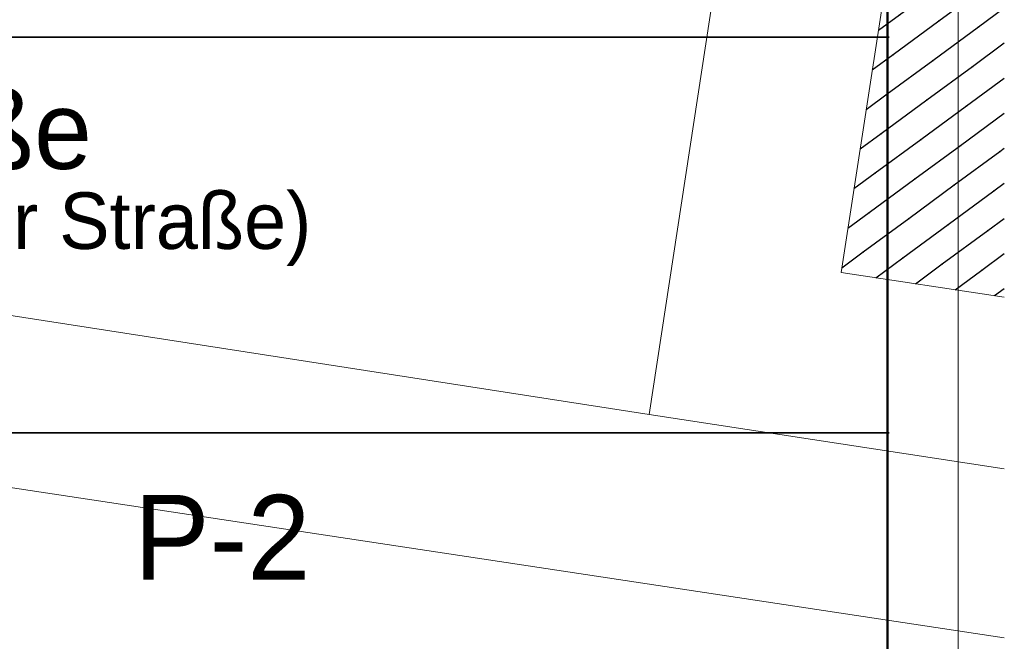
# Model space of a CAD drawing. Extents: x 353221 to 353633, y 5707812 to 5707954.
# Tile 27 of 35: x 353569 to 353586, y 5707860 to 5707871. Entities that reach past the tile are written whole.
import ezdxf

# ---------------------------------------------------------------- set-up
doc = ezdxf.new("R2010")
doc.units = 0
doc.header["$MEASUREMENT"] = 0
doc.linetypes.add('LINE_LT_10', pattern=[10000, 10000, 0])
for name, color, linetype in [('ALK', 7, 'Continuous'), ('Gebäude', 7, 'Continuous'), ('Verm Rahmen P-2', 7, 'Continuous'), ('Verm Schriftfeld P-2', 7, 'Continuous'), ('ZL_Linien', 7, 'Continuous')]:
    doc.layers.add(name, color=color, linetype=linetype)
doc.styles.add('54', font='txt', dxfattribs={"height": 1})
doc.styles.add('57', font='txt', dxfattribs={"height": 1})
doc.styles.add('58', font='txt', dxfattribs={"height": 1})

msp = doc.modelspace()

# ---------------------------------------------------------------- hatches: boundary and pattern name
at = {"layer": 'Gebäude', "true_color": 0xff0000}
h = msp.add_hatch(dxfattribs=at)
h.set_pattern_fill('STRATIS_AreaStyle349', color=1, style=0, pattern_type=2)
h.set_pattern_definition([(-323.673, (353583.148, 5707878.715), (0.106627, 0.699021), [0, 0, 1])])
h.paths.add_polyline_path([(353586.035, 5707866.412), (353586.035, 5707878.553), (353584.976, 5707878.715), (353584.068, 5707872.822), (353583.148, 5707866.849)])

# ---------------------------------------------------------------- linework, layer by layer
at = {"layer": 'ALK', "color": 1, "lineweight": 18, "true_color": 0xff0000}
msp.add_lwpolyline([(353581.115, 5707873.249), (353582.027, 5707879.169), (353582.794, 5707884.175), (353559.595, 5707887.581), (353555.794, 5707890.738), (353554.656, 5707891.684), (353550.205, 5707895.38), (353547.304, 5707891.959), (353546.996, 5707891.596), (353538.092, 5707881.091), (353542.13, 5707870.169), (353556.615, 5707867.924), (353579.755, 5707864.336), (353581.115, 5707873.249)], close=True, dxfattribs=at)
for points in [[(353586.035, 5707863.372), (353579.755, 5707864.336), (353581.115, 5707873.249), (353582.027, 5707879.169), (353582.794, 5707884.175), (353586.035, 5707891.009)], [(353586.035, 5707863.372), (353579.755, 5707864.336), (353556.615, 5707867.924), (353542.13, 5707870.169), (353538.092, 5707881.091), (353521.592, 5707861.622), (353520.379, 5707860.493), (353518.829, 5707859.049), (353522.17, 5707860.229), (353522.439, 5707860.188), (353581.322, 5707851.126), (353586.035, 5707850.398)]]:
    msp.add_lwpolyline(points, dxfattribs=at)
at = {"layer": 'Gebäude', "color": 1, "lineweight": 18, "true_color": 0xff0000}
msp.add_lwpolyline([(353586.035, 5707878.553), (353584.976, 5707878.715), (353584.068, 5707872.822), (353583.148, 5707866.849), (353586.035, 5707866.412)], dxfattribs=at)
at = {"layer": 'Verm Rahmen P-2', "color": 18, "linetype": 'LINE_LT_10', "lineweight": 13, "true_color": 0x000000}
msp.add_line((353585.22, 5707919.63), (353585.22, 5707845.88), dxfattribs=at)
at = {"layer": 'Verm Rahmen P-2', "color": 18, "linetype": 'LINE_LT_10', "lineweight": 50, "true_color": 0x000000}
msp.add_line((353583.97, 5707918.38), (353583.97, 5707847.13), dxfattribs=at)
at = {"layer": 'Verm Schriftfeld P-2', "color": 18, "lineweight": 50, "true_color": 0x000000}
msp.add_line((353583.97, 5707918.38), (353583.97, 5707847.13), dxfattribs=at)
at = {"layer": 'Verm Schriftfeld P-2', "color": 18, "lineweight": 35, "true_color": 0x000000}
for p, q in [((353538.997, 5707871.011), (353583.997, 5707871.011)), ((353538.997, 5707864.011), (353583.997, 5707864.011))]:
    msp.add_line(p, q, dxfattribs=at)
at = {"layer": 'ZL_Linien', "color": 254, "lineweight": 13, "true_color": 0xdcdcdc}
msp.add_lwpolyline([(353539.859, 5707867.37), (353586.035, 5707860.384)], dxfattribs=at)

# ---------------------------------------------------------------- texts
at = {"layer": 'Verm Schriftfeld P-2', "color": 18, "true_color": 0x000000, "attachment_point": 5, "line_spacing_factor": 0.959981}
for s, insert, char_height, style in [('Westfälische Straße', (353561.679, 5707869.358), 1.375, '54'), ('(von Heinestraße bis Nürnberger Straße)', (353561.632, 5707867.614), 1, '58'), ('P-2', (353572.207, 5707862.162), 1.5, '57')]:
    msp.add_mtext(s, dxfattribs=dict(at, insert=insert, char_height=char_height, style=style))

doc.saveas('drawing.dxf')
